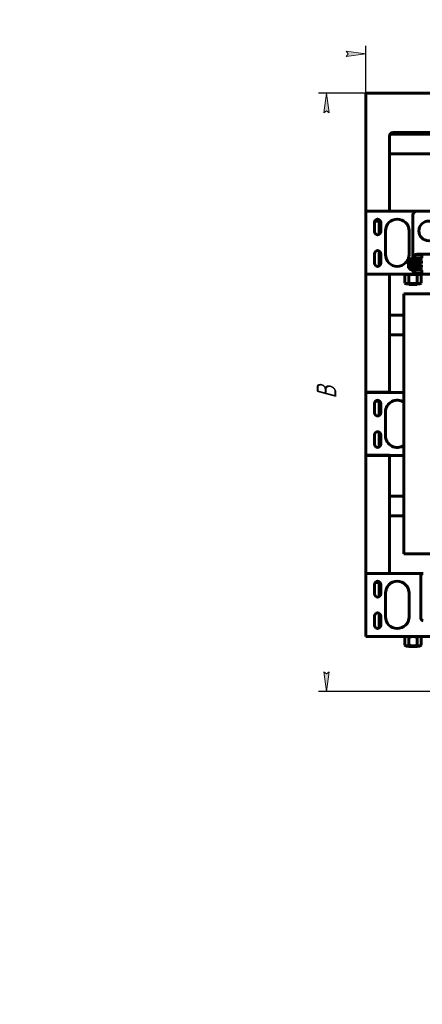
# Model space of a CAD drawing. Header units: millimetres. Extents: x 0 to 297, y 0 to 420.
# Tile 1 of 19: x 0 to 102, y 0 to 250. Entities that reach past the tile are written whole.
import ezdxf

# ---------------------------------------------------------------- set-up
doc = ezdxf.new("R2010")
doc.units = ezdxf.units.MM
doc.linetypes.add('K5LT_BASIC', pattern=[0])
doc.linetypes.add('K5LT_THIN', pattern=[0])
doc.layers.add('Системный слой', color=7, linetype='Continuous')
doc.styles.add('KDIMTEXTSTYLE', font='GOST_AU.SHX', dxfattribs={"width": 0.96, "oblique": 15, "height": 5})
doc.dimstyles.new('KDIMSTYLE (0.20)', dxfattribs={"dimtxt": 5, "dimasz": 1, "dimexe": 2, "dimexo": 0, "dimgap": 1, "dimtad": 1, "dimlfac": 5, "dimtxsty": 'KDIMTEXTSTYLE', "dimsah": 1, "dimcen": 0, "dimdle": 1, "dimadec": 0, "dimazin": 0, "dimtfac": 0.667, "dimtmove": 0, "dimatfit": 3, "dimfxl": 1, "dimtvp": 1, "dimtolj": 1, "dimtzin": 0, "dimarcsym": 0})

# ---------------------------------------------------------------- blocks, each defined once
blk = doc.blocks.new('U3')
at = {"layer": 'Системный слой', "color": 150, "linetype": 'K5LT_BASIC', "lineweight": 60, "true_color": 0x0080ff}
for p, q in [((88.01, 93.44), (107.01, 93.44)), ((205.01, 93.44), (224.01, 93.44))]:
    blk.add_line(p, q, dxfattribs=at)
blk = doc.blocks.new('U4')
at = {"layer": 'Системный слой', "color": 150, "linetype": 'K5LT_BASIC', "lineweight": 60, "true_color": 0x0080ff}
for p, q in [((88.01, 109.44), (102.61, 109.44)), ((209.41, 109.44), (224.01, 109.44))]:
    blk.add_line(p, q, dxfattribs=at)
blk = doc.blocks.new('U10')
at = {"layer": 'Системный слой', "color": 150, "linetype": 'K5LT_BASIC', "lineweight": 60, "true_color": 0x0080ff}
for p, q in [((91.41, 198.96), (91.41, 195.55)), ((91.41, 191.34), (91.41, 187.55))]:
    blk.add_line(p, q, dxfattribs=at)
blk = doc.blocks.new('U16')
at = {"layer": 'Системный слой', "color": 150, "linetype": 'K5LT_BASIC', "lineweight": 60, "true_color": 0x0080ff}
for p, q in [((88.01, 139.44), (97.71, 139.44)), ((134.31, 139.44), (134.81, 139.44)), ((137.21, 139.44), (137.71, 139.44)), ((174.31, 139.44), (174.81, 139.44)), ((177.21, 139.44), (177.71, 139.44)), ((214.31, 139.44), (224.01, 139.44))]:
    blk.add_line(p, q, dxfattribs=at)
blk = doc.blocks.new('U18')
at = {"layer": 'Системный слой', "color": 150, "linetype": 'K5LT_BASIC', "lineweight": 60, "true_color": 0x0080ff}
for p, q in [((88.01, 155.44), (97.71, 155.44)), ((134.31, 155.44), (134.81, 155.44)), ((137.21, 155.44), (137.71, 155.44)), ((174.31, 155.44), (174.81, 155.44)), ((177.21, 155.44), (177.71, 155.44)), ((214.31, 155.44), (224.01, 155.44))]:
    blk.add_line(p, q, dxfattribs=at)
blk = doc.blocks.new('U35')
at = {"layer": 'Системный слой', "color": 150, "linetype": 'K5LT_BASIC', "lineweight": 60, "true_color": 0x0080ff}
for p, q in [((101.01, 185.44), (101.11, 185.44)), ((104.91, 185.44), (110.01, 185.44)), ((122.01, 185.44), (134.81, 185.44)), ((137.21, 185.44), (150.01, 185.44)), ((162.01, 185.44), (174.81, 185.44)), ((177.21, 185.44), (190.01, 185.44)), ((202.01, 185.44), (211.01, 185.44))]:
    blk.add_line(p, q, dxfattribs=at)
blk = doc.blocks.new('U36')
at = {"layer": 'Системный слой', "color": 150, "linetype": 'K5LT_BASIC', "lineweight": 60, "true_color": 0x0080ff}
for p, q in [((110.01, 201.44), (101.01, 201.44)), ((131.21, 201.44), (122.01, 201.44)), ((150.01, 201.44), (140.81, 201.44)), ((171.21, 201.44), (162.01, 201.44)), ((190.01, 201.44), (180.81, 201.44)), ((211.01, 201.44), (202.01, 201.44))]:
    blk.add_line(p, q, dxfattribs=at)
blk = doc.blocks.new('U75')
at = {"layer": 'Системный слой', "color": 150, "linetype": 'K5LT_BASIC', "lineweight": 60, "true_color": 0x0080ff}
for p, q in [((88.01, 185.44), (101.01, 185.44)), ((211.01, 185.44), (224.01, 185.44))]:
    blk.add_line(p, q, dxfattribs=at)
blk = doc.blocks.new('U76')
at = {"layer": 'Системный слой', "color": 150, "linetype": 'K5LT_BASIC', "lineweight": 60, "true_color": 0x0080ff}
for p, q in [((88.01, 201.44), (101.01, 201.44)), ((211.01, 201.44), (224.01, 201.44))]:
    blk.add_line(p, q, dxfattribs=at)
blk = doc.blocks.new('U80')
at = {"layer": 'Системный слой', "color": 150, "linetype": 'K5LT_BASIC', "lineweight": 60, "true_color": 0x0080ff}
for p, q in [((91.41, 107.16), (91.41, 103.55)), ((91.41, 99.34), (91.41, 95.55))]:
    blk.add_line(p, q, dxfattribs=at)
blk = doc.blocks.new('U83')
at = {"layer": 'Системный слой', "color": 150, "linetype": 'K5LT_BASIC', "lineweight": 60, "true_color": 0x0080ff}
for p, q in [((91.41, 153.16), (91.41, 149.55)), ((91.41, 145.34), (91.41, 141.55))]:
    blk.add_line(p, q, dxfattribs=at)
blk = doc.blocks.new('U114')
at = {"layer": 'Системный слой', "color": 150, "linetype": 'K5LT_BASIC', "lineweight": 60, "true_color": 0x0080ff}
for p, q in [((90.41, 199.02), (91.57, 199.02)), ((91.57, 199.02), (91.61, 199.02))]:
    blk.add_line(p, q, dxfattribs=at)
blk = doc.blocks.new('U115')
at = {"layer": 'Системный слой', "color": 150, "linetype": 'K5LT_BASIC', "lineweight": 60, "true_color": 0x0080ff}
for p, q in [((91.51, 198.96), (90.47, 198.96)), ((91.55, 198.96), (91.51, 198.96))]:
    blk.add_line(p, q, dxfattribs=at)
blk = doc.blocks.new('U120')
at = {"layer": 'Системный слой', "color": 150, "linetype": 'K5LT_BASIC', "lineweight": 60, "true_color": 0x0080ff}
for p, q in [((99.97, 187.77), (99.97, 187.82)), ((99.97, 187.17), (99.97, 187.21))]:
    blk.add_line(p, q, dxfattribs=at)
blk = doc.blocks.new('U121')
at = {"layer": 'Системный слой', "color": 150, "linetype": 'K5LT_BASIC', "lineweight": 60, "true_color": 0x0080ff}
for p, q in [((99.97, 188.77), (99.97, 188.82)), ((99.97, 188.17), (99.97, 188.21))]:
    blk.add_line(p, q, dxfattribs=at)
blk = doc.blocks.new('KDIMARROW_01')
at = {"layer": 'Системный слой'}
blk.add_hatch(color=0, dxfattribs=at).paths.add_polyline_path([(-5, -0.66), (0, 0), (-5, 0.66), (-4.5, 0)])
at = {"layer": 'Системный слой', "color": 0, "linetype": 'K5LT_THIN', "lineweight": 18}
for p, q in [((-4.5, 0), (-5, 0.66)), ((-5, 0.66), (0, 0)), ((0, 0), (-5, -0.66)), ((-5, -0.66), (-4.5, 0)), ((0, 0), (-1, 0))]:
    blk.add_line(p, q, dxfattribs=at)

msp = doc.modelspace()

# ---------------------------------------------------------------- linework, layer by layer
at = {"layer": 'Системный слой', "color": 150, "linetype": 'K5LT_BASIC', "lineweight": 60, "true_color": 0x0080ff}
for p, q in [((88.014, 231.4436), (88.014, 230.8436)), ((224.014, 231.4436), (88.014, 231.4436)), ((88.014, 230.8436), (88.014, 202.0436)), ((94.014, 220.4436), (94.014, 202.0436)), ((94.214, 221.0436), (109.014, 221.0436)), ((217.014, 221.4436), (95.014, 221.4436)), ((98.764, 221.4436), (98.764, 221.0436)), ((101.264, 221.4436), (101.264, 221.0436)), ((94.014, 216.0436), (109.014, 216.0436)), ((88.014, 201.4436), (88.014, 202.0436)), ((88.014, 200.8436), (88.014, 201.4436)), ((94.014, 201.4436), (88.014, 201.4436)), ((88.014, 186.0436), (88.014, 200.8436)), ((94.014, 202.0436), (94.014, 201.4436)), ((100.014, 200.4436), (100.014, 189.8231)), ((90.214, 196.2436), (90.214, 198.6436)), ((90.414, 199.0236), (90.414, 199.1727)), ((90.474, 198.9636), (90.414, 199.0236)), ((91.554, 198.9636), (91.614, 199.0236)), ((91.614, 199.0236), (91.614, 199.1727)), ((91.814, 198.6436), (91.814, 196.2436)), ((93.014, 190.4436), (93.014, 196.4436)), ((99.014, 196.4436), (99.014, 190.4436)), ((90.214, 188.2436), (90.214, 190.6436)), ((91.814, 190.6436), (91.814, 188.2436)), ((101.114, 190.5436), (104.914, 190.5436)), ((101.114, 190.3636), (102.3558, 190.3636)), ((98.864, 189.0136), (98.864, 188.0742)), ((99.164, 189.0136), (98.864, 189.0136)), ((98.864, 188.0742), (98.864, 187.9129)), ((98.864, 187.9129), (98.864, 186.9736)), ((99.164, 186.6436), (99.164, 189.3436)), ((99.2939, 189.3436), (99.164, 189.3436)), ((99.8381, 189.3436), (99.2939, 189.3436)), ((99.4349, 188.7736), (99.3349, 188.7736)), ((99.3349, 188.2136), (99.3349, 188.7736)), ((99.3349, 188.2136), (99.4349, 188.2136)), ((99.4349, 187.7736), (99.3349, 187.7736)), ((99.3349, 187.2136), (99.3349, 187.7736)), ((99.6262, 188.7736), (99.4349, 188.7736)), ((99.4349, 188.2136), (99.6262, 188.2136)), ((99.6262, 187.7736), (99.4349, 187.7736)), ((99.6662, 188.7736), (99.6262, 188.7736)), ((99.6262, 188.2136), (99.6662, 188.2136)), ((99.6662, 187.7736), (99.6262, 187.7736)), ((99.6662, 188.7736), (99.7064, 188.7736)), ((99.6662, 188.7736), (99.6662, 188.2136)), ((99.7064, 188.2136), (99.6662, 188.2136)), ((99.6662, 187.7736), (99.6662, 187.2136)), ((99.6662, 187.7736), (99.7064, 187.7736)), ((100.0964, 188.7736), (99.7064, 188.7736)), ((99.7064, 188.2136), (100.0964, 188.2136)), ((100.0964, 187.7736), (99.7064, 187.7736)), ((99.8381, 189.3436), (99.968, 189.3436)), ((99.968, 188.8192), (99.968, 189.3436)), ((100.0452, 189.3436), (99.968, 189.3436)), ((99.968, 188.8192), (100.0452, 188.8192)), ((100.0452, 188.1679), (99.968, 188.1679)), ((99.968, 187.8192), (99.968, 188.1679)), ((99.968, 187.8192), (100.0452, 187.8192)), ((100.4826, 189.3436), (100.0452, 189.3436)), ((100.0452, 188.8192), (100.4826, 188.8192)), ((100.4826, 188.1679), (100.0452, 188.1679)), ((100.0452, 187.8192), (100.4826, 187.8192)), ((100.0964, 188.7736), (100.1644, 188.7736)), ((100.1644, 188.2136), (100.0964, 188.2136)), ((100.0964, 187.7736), (100.1644, 187.7736)), ((102.3558, 189.5236), (100.11, 189.5236)), ((100.4698, 188.7736), (100.1644, 188.7736)), ((100.1644, 188.2136), (100.4698, 188.2136)), ((100.4698, 187.7736), (100.1644, 187.7736)), ((100.5043, 188.7736), (100.4698, 188.7736)), ((100.5043, 188.2136), (100.4698, 188.2136)), ((100.5043, 187.7736), (100.4698, 187.7736)), ((100.6054, 189.3436), (100.4826, 189.3436)), ((100.4826, 188.8192), (100.6054, 188.8192)), ((100.6054, 188.1679), (100.4826, 188.1679)), ((100.4826, 187.8192), (100.6054, 187.8192)), ((101.814, 188.7736), (100.5043, 188.7736)), ((100.5043, 188.2136), (101.814, 188.2136)), ((101.814, 187.7736), (100.5043, 187.7736)), ((100.5368, 188.3554), (100.5368, 188.6317)), ((100.5368, 188.6317), (101.814, 188.6317)), ((101.814, 188.3554), (100.5368, 188.3554)), ((100.5368, 187.6317), (101.814, 187.6317)), ((100.5368, 187.3554), (100.5368, 187.6317)), ((102.374, 189.3436), (100.6054, 189.3436)), ((100.6054, 188.8192), (102.1878, 188.8192)), ((102.1878, 188.1679), (100.6054, 188.1679)), ((100.6054, 187.8192), (102.1878, 187.8192)), ((102.114, 188.7736), (101.814, 188.7736)), ((101.814, 188.6317), (102.0184, 188.6317)), ((102.0184, 188.3554), (101.814, 188.3554)), ((101.814, 188.2136), (102.114, 188.2136)), ((102.114, 187.7736), (101.814, 187.7736)), ((101.814, 187.6317), (102.0184, 187.6317)), ((102.0184, 188.3554), (102.0184, 188.6317)), ((102.0184, 187.3554), (102.0184, 187.6317)), ((102.114, 188.7736), (102.114, 188.2136)), ((102.114, 187.7736), (102.114, 187.2136)), ((102.1878, 188.8192), (102.1878, 188.1679)), ((102.1878, 187.8192), (102.1878, 187.1679)), ((102.254, 189.9036), (102.254, 189.9836)), ((102.414, 189.3436), (102.374, 189.3436)), ((88.014, 185.4436), (88.014, 186.0436)), ((88.014, 184.4436), (88.014, 185.4436)), ((88.014, 185.4436), (94.014, 185.4436)), ((94.014, 185.4436), (94.014, 184.4436)), ((98.289, 185.4436), (97.9355, 185.2395)), ((97.9355, 183.2076), (97.9355, 185.2395)), ((99.164, 186.9736), (98.864, 186.9736)), ((98.9748, 183.2076), (98.9748, 185.2395)), ((99.164, 186.6436), (99.2939, 186.6436)), ((99.8381, 186.6436), (99.2939, 186.6436)), ((99.3349, 187.2136), (99.4349, 187.2136)), ((99.4349, 187.2136), (99.6262, 187.2136)), ((99.6262, 187.2136), (99.6662, 187.2136)), ((99.7064, 187.2136), (99.6662, 187.2136)), ((99.7064, 187.2136), (100.0964, 187.2136)), ((99.968, 186.6436), (99.8381, 186.6436)), ((99.968, 186.6436), (99.968, 187.1679)), ((100.0452, 187.1679), (99.968, 187.1679)), ((99.968, 186.6436), (100.0452, 186.6436)), ((100.4826, 187.1679), (100.0452, 187.1679)), ((100.4826, 186.6436), (100.0452, 186.6436)), ((100.1644, 187.2136), (100.0964, 187.2136)), ((100.11, 186.4636), (102.3558, 186.4636)), ((100.1644, 187.2136), (100.4698, 187.2136)), ((100.5043, 187.2136), (100.4698, 187.2136)), ((100.6054, 187.1679), (100.4826, 187.1679)), ((100.4826, 186.6436), (100.6054, 186.6436)), ((100.5043, 187.2136), (101.814, 187.2136)), ((101.814, 187.3554), (100.5368, 187.3554)), ((102.1878, 187.1679), (100.6054, 187.1679)), ((102.374, 186.6436), (100.6054, 186.6436)), ((101.0532, 183.2076), (101.0532, 185.2395)), ((102.3558, 185.6236), (101.114, 185.6236)), ((104.914, 185.4436), (101.114, 185.4436)), ((101.739, 185.4436), (102.0924, 185.2395)), ((102.0184, 187.3554), (101.814, 187.3554)), ((101.814, 187.2136), (102.114, 187.2136)), ((102.0924, 183.2076), (102.0924, 185.2395)), ((102.254, 186.0036), (102.254, 186.0836)), ((102.374, 186.6436), (102.414, 186.6436)), ((88.014, 156.4436), (88.014, 184.4436)), ((94.014, 156.4436), (94.014, 184.4436)), ((98.289, 183.0036), (97.9355, 183.2076)), ((101.739, 183.0036), (98.289, 183.0036)), ((99.014, 182.8436), (98.854, 183.0036)), ((101.014, 182.8436), (99.014, 182.8436)), ((101.014, 182.8436), (101.174, 183.0036)), ((101.739, 183.0036), (102.0924, 183.2076)), ((97.714, 180.4436), (105.514, 180.4436)), ((97.714, 114.4436), (97.714, 180.4436)), ((94.014, 175.0436), (97.714, 175.0436)), ((94.014, 170.0436), (97.714, 170.0436)), ((88.014, 155.4436), (88.014, 156.4436)), ((88.014, 154.8436), (88.014, 155.4436)), ((88.014, 155.4436), (94.014, 155.4436)), ((94.014, 155.4436), (94.014, 156.4436)), ((88.014, 140.0436), (88.014, 154.8436)), ((90.214, 150.2436), (90.214, 152.6436)), ((90.474, 153.1636), (90.4384, 153.1992)), ((90.463, 153.2236), (91.565, 153.2236)), ((91.554, 153.1636), (90.474, 153.1636)), ((91.554, 153.1636), (91.5896, 153.1992)), ((91.814, 152.6436), (91.814, 150.2436)), ((93.014, 144.4436), (93.014, 150.4436)), ((90.214, 142.2436), (90.214, 144.6436)), ((91.814, 144.6436), (91.814, 142.2436)), ((88.014, 139.4436), (88.014, 140.0436)), ((88.014, 138.4436), (88.014, 139.4436)), ((88.014, 139.4436), (94.014, 139.4436)), ((88.014, 110.4436), (88.014, 138.4436)), ((94.014, 139.4436), (94.014, 138.4436)), ((94.014, 110.4436), (94.014, 138.4436)), ((94.014, 129.0436), (97.714, 129.0436)), ((94.014, 124.0436), (97.714, 124.0436)), ((105.514, 114.4436), (97.714, 114.4436)), ((88.014, 109.4436), (88.014, 110.4436)), ((94.014, 109.4436), (94.014, 110.4436)), ((88.014, 108.8436), (88.014, 109.4436)), ((88.014, 109.4436), (94.014, 109.4436)), ((88.014, 94.0436), (88.014, 108.8436)), ((102.014, 98.0436), (102.014, 108.8436)), ((90.214, 104.2436), (90.214, 106.6436)), ((90.474, 107.1636), (90.4384, 107.1992)), ((90.463, 107.2236), (91.565, 107.2236)), ((91.554, 107.1636), (90.474, 107.1636)), ((91.554, 107.1636), (91.5896, 107.1992)), ((91.814, 106.6436), (91.814, 104.2436)), ((93.014, 98.4436), (93.014, 104.4436)), ((99.014, 104.4436), (99.014, 98.4436)), ((90.214, 96.2436), (90.214, 98.6436)), ((91.814, 98.6436), (91.814, 96.2436)), ((88.014, 93.4436), (88.014, 94.0436)), ((98.289, 93.4436), (97.9355, 93.2395)), ((97.9355, 91.2076), (97.9355, 93.2395)), ((98.9748, 91.2076), (98.9748, 93.2395)), ((101.0532, 91.2076), (101.0532, 93.2395)), ((101.739, 93.4436), (102.0924, 93.2395)), ((102.0924, 91.2076), (102.0924, 93.2395)), ((98.289, 91.0036), (97.9355, 91.2076)), ((101.739, 91.0036), (98.289, 91.0036)), ((99.014, 90.8436), (98.854, 91.0036)), ((101.014, 90.8436), (99.014, 90.8436)), ((101.014, 90.8436), (101.174, 91.0036)), ((101.739, 91.0036), (102.0924, 91.2076))]:
    msp.add_line(p, q, dxfattribs=at)
msp.add_circle((104.014, 196.4436), 2.5, dxfattribs=at)
for centre, radius, start, end in [((95.014, 220.4436), 1, 90, 180), ((101.014, 200.4436), 1, 90, 180), ((91.014, 198.6436), 0.8, 0, 180), ((96.014, 196.4436), 3, 0, 180), ((91.014, 196.2436), 0.8, 180, 0), ((91.014, 190.6436), 0.8, 0, 180), ((96.014, 190.4436), 3, 180, 0), ((101.114, 189.3436), 1.2, 90, 180), ((101.114, 189.3436), 1.02, 90, 169.835751), ((103.014, 189.9836), 0.76, 150, 180), ((91.014, 188.2436), 0.8, 180, 0), ((103.014, 189.9036), 0.76, 180, 210), ((101.114, 186.6436), 1.2, 180, 270), ((101.114, 186.6436), 1.02, 190.164249, 270), ((101.014, 186.4436), 1, 214.134626, 270), ((103.014, 186.0836), 0.76, 150, 180), ((103.014, 186.0036), 0.76, 180, 210), ((91.014, 152.6436), 0.8, 0, 180), ((96.014, 150.4436), 3, 55.481892, 180), ((91.014, 150.2436), 0.8, 180, 0), ((91.014, 144.6436), 0.8, 0, 180), ((96.014, 144.4436), 3, 180, 304.518108), ((91.014, 142.2436), 0.8, 180, 0), ((102.614, 108.8436), 0.6, 90, 180), ((91.014, 106.6436), 0.8, 0, 180), ((96.014, 104.4436), 3, 0, 180), ((91.014, 104.2436), 0.8, 180, 0), ((91.014, 98.6436), 0.8, 0, 180), ((96.014, 98.4436), 3, 180, 0), ((102.614, 98.0436), 0.6, 180, 270), ((91.014, 96.2436), 0.8, 180, 0)]:
    msp.add_arc(centre, radius, start, end, dxfattribs=at)
for points, knots in [([(97.9355, 185.2395), (98.0005, 185.277), (98.0962, 185.3246), (98.2142, 185.3649), (98.2882, 185.3834), (98.3546, 185.3948), (98.4114, 185.3996), (98.4695, 185.4007), (98.5281, 185.3979), (98.5982, 185.3882), (98.6563, 185.3752), (98.7253, 185.3554), (98.8286, 185.3177), (98.9189, 185.2717), (98.9748, 185.2395)], [0, 0, 0, 0, 2.88146135, 4.20079178, 5.12203001, 6.07372951, 7.05485105, 7.55260487, 8.55366219, 9.54985404, 10.53994818, 11.03222822, 12.50819961, 15, 15, 15, 15]), ([(98.9748, 185.2395), (98.9909, 185.2442), (99.0234, 185.2534), (99.0891, 185.2713), (99.1713, 185.2924), (99.2706, 185.3155), (99.3956, 185.3415), (99.5461, 185.3672), (99.6785, 185.3831), (99.767, 185.3906), (99.8263, 185.3949), (99.9616, 185.4017), (100.1632, 185.4003), (100.4178, 185.3774), (100.6183, 185.3448), (100.7779, 185.3111), (100.8844, 185.2855), (100.9759, 185.2614), (101.0274, 185.2469), (101.0532, 185.2395)], [0.0092373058, 0.0092373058, 0.0092373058, 0.0092373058, 0.0094900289, 0.009742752, 0.0102481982, 0.0107536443, 0.0112590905, 0.0121470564, 0.0130350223, 0.0132578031, 0.0134805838, 0.0139261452, 0.0152908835, 0.0164985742, 0.0177062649, 0.0183274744, 0.0189486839, 0.0193508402, 0.0197529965, 0.0197529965, 0.0197529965, 0.0197529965]), ([(101.0532, 185.2395), (101.1182, 185.277), (101.2139, 185.3246), (101.3319, 185.3649), (101.4059, 185.3834), (101.4723, 185.3948), (101.5291, 185.3996), (101.5872, 185.4007), (101.6458, 185.3979), (101.7159, 185.3882), (101.774, 185.3752), (101.843, 185.3554), (101.9463, 185.3177), (102.0366, 185.2717), (102.0924, 185.2395)], [0, 0, 0, 0, 2.88146135, 4.20079178, 5.12203001, 6.07372951, 7.05485105, 7.55260487, 8.55366219, 9.54985404, 10.53994818, 11.03222822, 12.50819961, 15, 15, 15, 15]), ([(98.9748, 183.2076), (98.9098, 183.1701), (98.8141, 183.1226), (98.6961, 183.0823), (98.6221, 183.0637), (98.5557, 183.0524), (98.4989, 183.0475), (98.4408, 183.0464), (98.3822, 183.0492), (98.312, 183.0589), (98.254, 183.072), (98.185, 183.0917), (98.0817, 183.1295), (97.9914, 183.1754), (97.9355, 183.2076)], [0, 0, 0, 0, 2.88146135, 4.20079178, 5.12203001, 6.07372951, 7.05485105, 7.55260487, 8.55366219, 9.54985404, 10.53994818, 11.03222822, 12.50819961, 15, 15, 15, 15]), ([(101.0532, 183.2076), (101.0371, 183.203), (101.0047, 183.1938), (100.9555, 183.1804), (100.9064, 183.1675), (100.8079, 183.1428), (100.6963, 183.1181), (100.5856, 183.0978), (100.5268, 183.0881), (100.4825, 183.0814), (100.4381, 183.0752), (100.3934, 183.0696), (100.3486, 183.0646), (100.304, 183.0602), (100.2593, 183.0564), (100.2145, 183.0532), (100.1697, 183.0506), (100.1172, 183.0484), (100.0573, 183.0469), (99.9894, 183.0467), (99.9217, 183.048), (99.8567, 183.0506), (99.7943, 183.0544), (99.7344, 183.0591), (99.6744, 183.065), (99.6148, 183.0719), (99.5551, 183.0799), (99.4756, 183.092), (99.396, 183.106), (99.316, 183.1221), (99.2558, 183.1351), (99.1957, 183.1491), (99.1422, 183.1622), (99.0954, 183.1743), (99.0552, 183.1851), (99.0149, 183.1961), (98.9882, 183.2038), (98.9748, 183.2076)], [0.0038447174, 0.0038447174, 0.0038447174, 0.0038447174, 0.0040984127, 0.0043521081, 0.0046058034, 0.0048594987, 0.0058742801, 0.0063189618, 0.0065413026, 0.0067636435, 0.0069859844, 0.0072083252, 0.0074306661, 0.007653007, 0.0078744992, 0.0080959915, 0.0083174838, 0.0085389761, 0.0088760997, 0.0092132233, 0.009550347, 0.0098874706, 0.0101873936, 0.0104873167, 0.0107872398, 0.0110871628, 0.0113870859, 0.0116870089, 0.0122868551, 0.0125919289, 0.0128970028, 0.0132020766, 0.0135071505, 0.0137139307, 0.013920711, 0.0141274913, 0.0143342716, 0.0143342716, 0.0143342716, 0.0143342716]), ([(102.0924, 183.2076), (102.0275, 183.1701), (101.9318, 183.1226), (101.8138, 183.0823), (101.7398, 183.0637), (101.6734, 183.0524), (101.6166, 183.0475), (101.5585, 183.0464), (101.4999, 183.0492), (101.4297, 183.0589), (101.3717, 183.072), (101.3027, 183.0917), (101.1994, 183.1295), (101.109, 183.1754), (101.0532, 183.2076)], [0, 0, 0, 0, 2.88146135, 4.20079178, 5.12203001, 6.07372951, 7.05485105, 7.55260487, 8.55366219, 9.54985404, 10.53994818, 11.03222822, 12.50819961, 15, 15, 15, 15]), ([(97.9355, 93.2395), (98.0005, 93.277), (98.0962, 93.3246), (98.2142, 93.3649), (98.2882, 93.3834), (98.3546, 93.3948), (98.4114, 93.3996), (98.4695, 93.4007), (98.5281, 93.3979), (98.5982, 93.3882), (98.6563, 93.3752), (98.7253, 93.3554), (98.8286, 93.3177), (98.9189, 93.2717), (98.9748, 93.2395)], [0, 0, 0, 0, 2.88146135, 4.20079178, 5.12203001, 6.07372951, 7.05485105, 7.55260487, 8.55366219, 9.54985404, 10.53994818, 11.03222822, 12.50819961, 15, 15, 15, 15]), ([(98.9748, 93.2395), (98.9909, 93.2442), (99.0234, 93.2534), (99.0891, 93.2713), (99.1713, 93.2924), (99.2706, 93.3155), (99.3956, 93.3415), (99.5461, 93.3672), (99.6785, 93.3831), (99.767, 93.3906), (99.8263, 93.3949), (99.9616, 93.4017), (100.1632, 93.4003), (100.4178, 93.3774), (100.6183, 93.3448), (100.7779, 93.3111), (100.8844, 93.2855), (100.9759, 93.2614), (101.0274, 93.2469), (101.0532, 93.2395)], [0.0092373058, 0.0092373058, 0.0092373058, 0.0092373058, 0.0094900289, 0.009742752, 0.0102481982, 0.0107536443, 0.0112590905, 0.0121470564, 0.0130350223, 0.0132578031, 0.0134805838, 0.0139261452, 0.0152908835, 0.0164985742, 0.0177062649, 0.0183274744, 0.0189486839, 0.0193508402, 0.0197529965, 0.0197529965, 0.0197529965, 0.0197529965]), ([(101.0532, 93.2395), (101.1182, 93.277), (101.2139, 93.3246), (101.3319, 93.3649), (101.4059, 93.3834), (101.4723, 93.3948), (101.5291, 93.3996), (101.5872, 93.4007), (101.6458, 93.3979), (101.7159, 93.3882), (101.774, 93.3752), (101.843, 93.3554), (101.9463, 93.3177), (102.0366, 93.2717), (102.0924, 93.2395)], [0, 0, 0, 0, 2.88146135, 4.20079178, 5.12203001, 6.07372951, 7.05485105, 7.55260487, 8.55366219, 9.54985404, 10.53994818, 11.03222822, 12.50819961, 15, 15, 15, 15]), ([(98.9748, 91.2076), (98.9098, 91.1701), (98.8141, 91.1226), (98.6961, 91.0823), (98.6221, 91.0637), (98.5557, 91.0524), (98.4989, 91.0475), (98.4408, 91.0464), (98.3822, 91.0492), (98.312, 91.0589), (98.254, 91.072), (98.185, 91.0917), (98.0817, 91.1295), (97.9914, 91.1754), (97.9355, 91.2076)], [0, 0, 0, 0, 2.88146135, 4.20079178, 5.12203001, 6.07372951, 7.05485105, 7.55260487, 8.55366219, 9.54985404, 10.53994818, 11.03222822, 12.50819961, 15, 15, 15, 15]), ([(101.0532, 91.2076), (101.0371, 91.203), (101.0047, 91.1938), (100.9555, 91.1804), (100.9064, 91.1675), (100.8079, 91.1428), (100.6963, 91.1181), (100.5856, 91.0978), (100.5268, 91.0881), (100.4825, 91.0814), (100.4381, 91.0752), (100.3934, 91.0696), (100.3486, 91.0646), (100.304, 91.0602), (100.2593, 91.0564), (100.2145, 91.0532), (100.1697, 91.0506), (100.1172, 91.0484), (100.0573, 91.0469), (99.9894, 91.0467), (99.9217, 91.048), (99.8567, 91.0506), (99.7943, 91.0544), (99.7344, 91.0591), (99.6744, 91.065), (99.6148, 91.0719), (99.5551, 91.0799), (99.4756, 91.092), (99.396, 91.106), (99.316, 91.1221), (99.2558, 91.1351), (99.1957, 91.1491), (99.1422, 91.1622), (99.0954, 91.1743), (99.0552, 91.1851), (99.0149, 91.1961), (98.9882, 91.2038), (98.9748, 91.2076)], [0.0038447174, 0.0038447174, 0.0038447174, 0.0038447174, 0.0040984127, 0.0043521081, 0.0046058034, 0.0048594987, 0.0058742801, 0.0063189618, 0.0065413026, 0.0067636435, 0.0069859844, 0.0072083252, 0.0074306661, 0.007653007, 0.0078744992, 0.0080959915, 0.0083174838, 0.0085389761, 0.0088760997, 0.0092132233, 0.009550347, 0.0098874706, 0.0101873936, 0.0104873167, 0.0107872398, 0.0110871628, 0.0113870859, 0.0116870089, 0.0122868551, 0.0125919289, 0.0128970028, 0.0132020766, 0.0135071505, 0.0137139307, 0.013920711, 0.0141274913, 0.0143342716, 0.0143342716, 0.0143342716, 0.0143342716]), ([(102.0924, 91.2076), (102.0275, 91.1701), (101.9318, 91.1226), (101.8138, 91.0823), (101.7398, 91.0637), (101.6734, 91.0524), (101.6166, 91.0475), (101.5585, 91.0464), (101.4999, 91.0492), (101.4297, 91.0589), (101.3717, 91.072), (101.3027, 91.0917), (101.1994, 91.1295), (101.109, 91.1754), (101.0532, 91.2076)], [0, 0, 0, 0, 2.88146135, 4.20079178, 5.12203001, 6.07372951, 7.05485105, 7.55260487, 8.55366219, 9.54985404, 10.53994818, 11.03222822, 12.50819961, 15, 15, 15, 15])]:
    msp.add_open_spline(points, degree=3, knots=knots, dxfattribs=at)

# ---------------------------------------------------------------- block references
at = {"layer": 'Системный слой'}
for name in ['U76', 'U36', 'U114', 'U115', 'U10', 'U121', 'U120', 'U75', 'U35', 'U18', 'U83', 'U16', 'U4', 'U80', 'U3']:
    msp.add_blockref(name, (0, 0), dxfattribs=at)

# ---------------------------------------------------------------- dimensions: what is measured, and where the dimension line sits
at = {"layer": 'Системный слой', "color": 7}
msp.add_linear_dim(base=(88.014, 241.4436), p1=(231.0116, 180.9926), p2=(88.014, 230.8436), location=(159.5128, 241.4436), text='\\H5.0;\\W0.965;\\Q15;\\H5.0;\\W0.965;\\Q15;\\Q15;Ш', dimstyle='KDIMSTYLE (0.20)', override={"dimexo": 0, "dimblk1": 'KDIMARROW_01', "dimblk2": 'KDIMARROW_01', "dimse1": 0, "dimse2": 0, "dimclrt": 7, "dimtolj": 1}, dxfattribs=at).render()
msp.add_linear_dim(base=(78.014, 231.4436), p1=(112.014, 79.4436), p2=(88.014, 231.4436), angle=90, location=(78.014, 155.4436), text='\\H5.0;\\W0.965;\\Q15;\\H5.0;\\W0.965;\\Q15;\\Q15;В', dimstyle='KDIMSTYLE (0.20)', override={"dimexo": 0, "dimblk1": 'KDIMARROW_01', "dimblk2": 'KDIMARROW_01', "dimse1": 0, "dimse2": 0, "dimclrt": 7, "dimtolj": 1}, dxfattribs=at).render()

doc.saveas('drawing.dxf')
